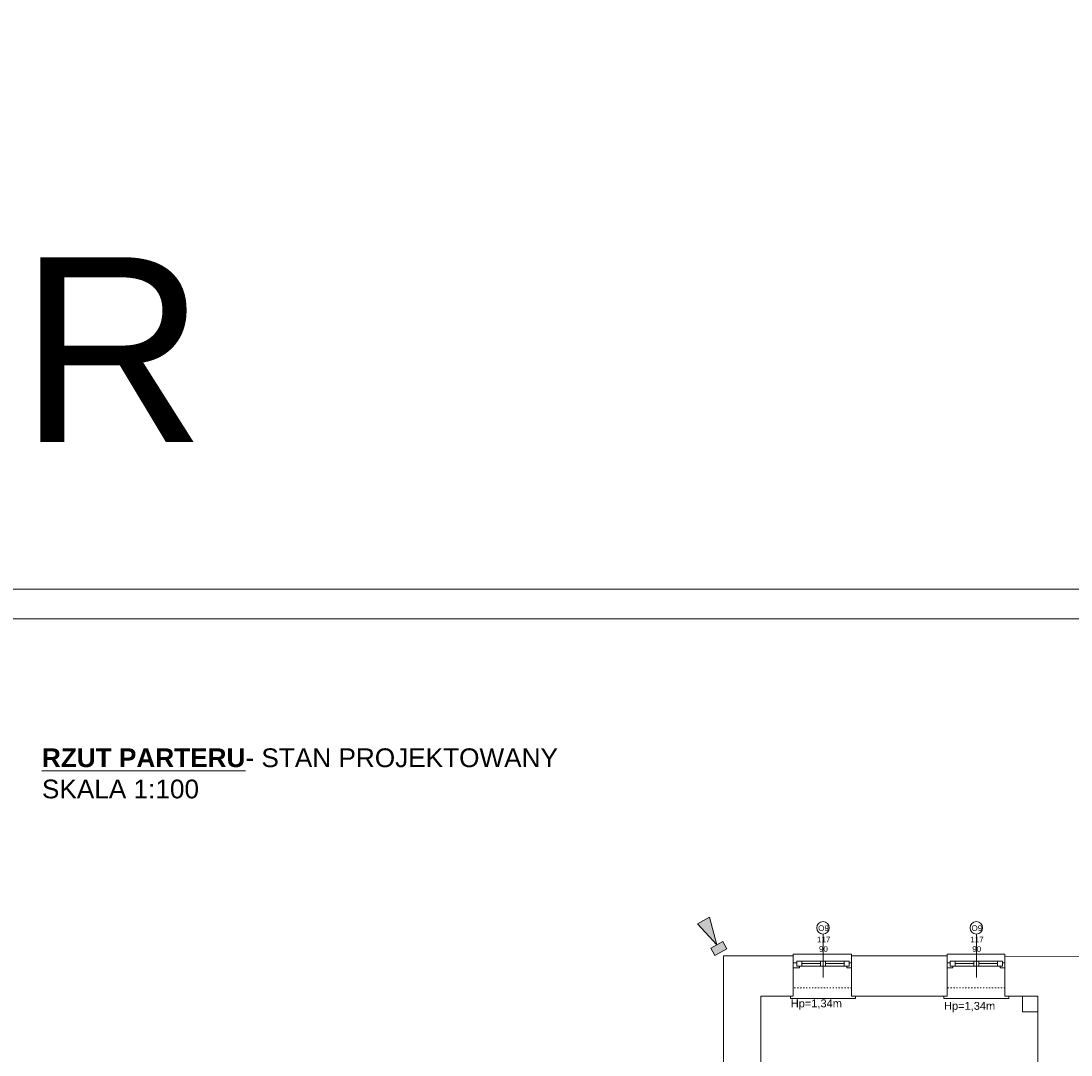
# Model space of a CAD drawing. Header units: centimetres. Extents: x 74448 to 96987, y -37016 to -10817.
# Tile 85 of 174: x 76574 to 78704, y -29197 to -27100. Entities that reach past the tile are written whole.
import ezdxf

# ---------------------------------------------------------------- set-up
doc = ezdxf.new("R2010")
doc.units = ezdxf.units.CM
doc.header["$LTSCALE"] = 0.02
doc.linetypes.add('ACAD_ISO03W100', pattern=[30, 12, -18])
doc.layers.get('0').update_dxf_attribs({"color": 8, "lineweight": 13})
for name, color, linetype, lineweight in [('_AUDIO', 7, 'Continuous', 18), ('_pk_tabelka', 7, 'Continuous', 15), ('ei30', 8, 'Continuous', 13), ('koncepcja', 8, 'Continuous', 13), ('LINIE PRZEKROJOWE', 8, 'Continuous', 13), ('OPISY', 8, 'Continuous', 13), ('stolarka', 8, 'Continuous', 13), ('WIDOK', 8, 'Continuous', 13)]:
    doc.layers.add(name, color=color, linetype=linetype, lineweight=lineweight)
doc.styles.add('ARCH. STANDARD', font='arial.ttf')
doc.styles.get("Standard").update_dxf_attribs({"font": 'arial.ttf', "height": 12})

msp = doc.modelspace()

# ---------------------------------------------------------------- hatches: boundary and pattern name
at = {"layer": '_AUDIO'}
h = msp.add_hatch(color=256, dxfattribs=at)
h.dxf.hatch_style = 1
h.paths.add_polyline_path([(78005.8, -28981.7), (77997.6, -28966.7), (77985.3, -28973.4), (77973, -28980.1), (77981.2, -28995.1)])
h.paths.add_polyline_path([(77985.3, -28973.4), (77970.6, -28917.2), (77946.1, -28930.6)])

# ---------------------------------------------------------------- linework, layer by layer
for points in [[(78140, -28995.4), (78140, -28992.4), (78259, -28992.4), (78259, -28995.4)], [(78453, -28995.4), (78453, -28992.4), (78570, -28992.4), (78570, -28997)], [(78140, -29077.4), (78135, -29077.4), (78135, -29082.4), (78262, -29082.4), (78267, -29082.4), (78267, -29077.4)], [(78451, -29077.4), (78446, -29077.4), (78446, -29082.4), (78573, -29082.4), (78578, -29082.4), (78578, -29077.4)]]:
    msp.add_lwpolyline(points)
msp.add_lwpolyline([(78605.8, -29077.4), (78637, -29077.4), (78637, -29109.3), (78605.8, -29109.3)], close=True)
for points in [[(77985.3, -28973.4), (77946.1, -28930.6), (77970.6, -28917.2), (77985.3, -28973.4)], [(77981.2, -28995.1), (78005.8, -28981.7), (77997.6, -28966.7), (77985.3, -28973.4), (77973, -28980.1), (77981.2, -28995.1)]]:
    msp.add_lwpolyline(points, dxfattribs=at)
at = {"layer": '_pk_tabelka', "color": 7, "ltscale": 3}
for p, q in [((82865.7, -28252.2), (74455.7, -28252.2)), ((82805.7, -28312.2), (74705.7, -28312.2))]:
    msp.add_line(p, q, dxfattribs=at)
at = {"layer": 'LINIE PRZEKROJOWE'}
for points in [[(77999, -29839.4), (77999, -28995.4), (78140, -28995.4)], [(77999, -29839.4), (77999, -28995.4), (78140, -28995.4)], [(78075, -29077.4), (78140, -29077.4), (78140, -28995.4)], [(78259, -28995.4), (78453, -28995.4)], [(78259, -28995.4), (78453, -28995.4)], [(78259, -29077.4), (78259, -28995.4)], [(78259, -29077.4), (78453, -29077.4), (78453, -28995.4)], [(78570, -28996.3), (79008, -28997), (79008, -29289)], [(78570, -29077.4), (78570, -28996.3)], [(78075, -29857.4), (78075, -29077.4)], [(78140, -29077.4), (78075, -29077.4)], [(78453, -29077.4), (78259, -29077.4)], [(78637, -29304.4), (78637, -29077.4), (78570, -29077.4)]]:
    msp.add_lwpolyline(points, dxfattribs=at)
at = {"layer": 'OPISY'}
for points in [[(78201, -28951.6), (78201, -29039.7)], [(78512, -28951.6), (78512, -29039.7)]]:
    msp.add_lwpolyline(points, dxfattribs=at)
for centre in [(78201, -28938.9), (78512, -28938.9)]:
    msp.add_circle(centre, 12.7, dxfattribs=at)
at = {"layer": 'stolarka'}
for points in [[(78153, -29016.4), (78153, -29020), (78140, -29020), (78140, -29010), (78148, -29010)], [(78148, -29006.4), (78252, -29006.4)], [(78158, -29011.4), (78196, -29011.4)], [(78206, -29011.4), (78244, -29011.4)], [(78254, -29010), (78259, -29010), (78259, -29020), (78249, -29020), (78249, -29016.4)], [(78464, -29016.4), (78464, -29020), (78453, -29020), (78453, -29010), (78459, -29010)], [(78459, -29006.4), (78563, -29006.4)], [(78469, -29011.4), (78507, -29011.4)], [(78517, -29011.4), (78555, -29011.4)], [(78565, -29010), (78570, -29010), (78570, -29020), (78560, -29020), (78560, -29016.4)], [(78148, -29016.4), (78254, -29016.4)], [(78459, -29016.4), (78565, -29016.4)]]:
    msp.add_lwpolyline(points, dxfattribs=at)
for points in [[(78148, -29006.4), (78158, -29006.4), (78158, -29016.4), (78148, -29016.4)], [(78196, -29006.4), (78206, -29006.4), (78206, -29016.4), (78196, -29016.4)], [(78244, -29006.4), (78254, -29006.4), (78254, -29016.4), (78244, -29016.4)], [(78459, -29006.4), (78469, -29006.4), (78469, -29016.4), (78459, -29016.4)], [(78507, -29006.4), (78517, -29006.4), (78517, -29016.4), (78507, -29016.4)], [(78555, -29006.4), (78565, -29006.4), (78565, -29016.4), (78555, -29016.4)]]:
    msp.add_lwpolyline(points, close=True, dxfattribs=at)
at = {"layer": 'WIDOK', "linetype": 'ACAD_ISO03W100', "ltscale": 10}
for points in [[(78259, -29060.4), (78142, -29060.4)], [(78570, -29060.4), (78453, -29060.4)]]:
    msp.add_lwpolyline(points, dxfattribs=at)

# ---------------------------------------------------------------- texts
at = {"insert": (76616.3, -28574.9), "char_height": 38, "width": 2031.92, "attachment_point": 1, "style": 'ARCH. STANDARD'}
msp.add_mtext('{\\fArial|b1|i0|c238|p34;\\L\\C256;RZUT\\fArial|b1|i0|c0|p34; \\fArial|b1|i0|c238|p34;PARTERU\\fArial|b0|i0|c238|p34;\\l- STAN PROJEKTOWANY\\PSK\\fArial|b0|i0|c0|p34;A\\fArial|b0|i0|c238|p34;L\\fArial|b0|i0|c0|p34;A \\fArial|b0|i0|c238|p34;1:100}', dxfattribs=at)
at = {"layer": 'ei30', "char_height": 16, "width": 260.963, "attachment_point": 1, "rotation": 90}
for insert in [(78383.2, -30627.1), (78676.9, -30723.8)]:
    msp.add_mtext('\\pi217.82;EI30', dxfattribs=dict(at, insert=insert))
at = {"layer": 'koncepcja', "insert": (74823.8, -27578.8), "char_height": 375, "width": 18485.737, "attachment_point": 1}
msp.add_mtext('{\\fArial|b0|i0|c238|p34;PARTER}', dxfattribs=at)
at = {"layer": 'OPISY', "ltscale": 0.15}
for p in [(78135.5, -29100.1), (78446.5, -29105.1)]:
    msp.add_text('Hp=1,34m', height=16, dxfattribs=at).set_placement(p)
at = {"layer": 'OPISY', "char_height": 11.574, "width": 12.831, "attachment_point": 7}
for insert in [(78194.8, -28945.4), (78505.8, -28945.4)]:
    msp.add_mtext('\\pi-3.6232;O9', dxfattribs=dict(at, insert=insert))
at = {"layer": 'stolarka', "char_height": 11.574, "width": 12.831, "attachment_point": 7}
for insert in [(78194.6, -28987.8), (78505.6, -28987.8)]:
    msp.add_mtext('\\pi-5.8259;117\\P\\pi-1.8548;90', dxfattribs=dict(at, insert=insert))

doc.saveas('drawing.dxf')
